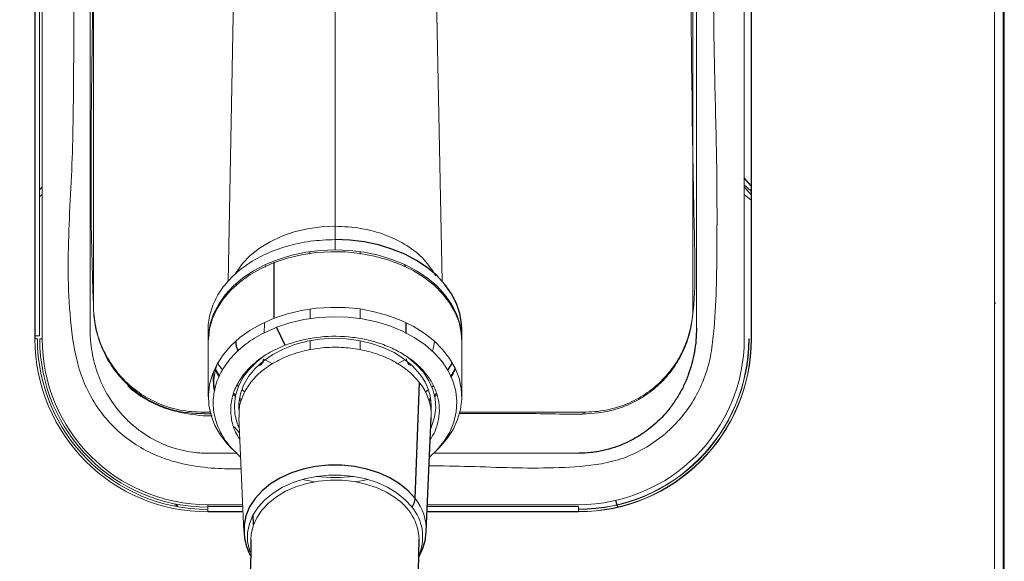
# Paper-space layout '_Front' of a CAD drawing. Header units: millimetres. Extents: x -1506 to 1507, y 5 to 2555.
# Tile 7 of 55: x -1015 to -813, y 702 to 814. Entities that reach past the tile are written whole.
import ezdxf

# ---------------------------------------------------------------- set-up
doc = ezdxf.new("R2010")
doc.units = ezdxf.units.MM

psp = doc.layouts.new('_Front')

# ---------------------------------------------------------------- linework, layer by layer
at = {"color": 144, "linetype": 'Continuous', "lineweight": 18}
for p, q in [((-814.7, 539.12), (-814.7, 1409.12)), ((-812.97, 539.12), (-812.97, 1409.12)), ((-812.7, 1409.12), (-812.7, 539.12)), ((-1011.56, 748.12), (-1011.56, 928.12)), ((-1011.5, 928.12), (-1011.5, 748.12)), ((-1010.07, 928.12), (-1010.07, 748.12)), ((-999.57, 755.12), (-999.57, 928.12)), ((-876.57, 755.12), (-876.57, 928.12)), ((-866.06, 748.12), (-866.06, 928.12)), ((-864.63, 748.12), (-864.63, 928.12)), ((-864.57, 928.12), (-864.57, 748.12)), ((-1010.62, 748.74), (-1010.62, 927.04)), ((-950, 846.4), (-950, 766.39)), ((-970.67, 825.4), (-971.96, 759.88)), ((-928.04, 759.96), (-929.33, 825.4)), ((-999.59, 791.39), (-999.57, 791.41)), ((-864.63, 779.5), (-866.06, 781.14)), ((-866.06, 779.71), (-864.63, 778.44)), ((-1010.62, 778.7), (-1010.07, 779.33)), ((-1010.07, 777.74), (-1010.62, 777.29)), ((-866.06, 779.33), (-864.63, 777.68)), ((-864.63, 776.57), (-866.06, 777.74)), ((-955.15, 765.96), (-955.15, 765.57)), ((-944.85, 765.91), (-944.85, 765.54)), ((-964.29, 763.21), (-964.3, 762.86)), ((-814.6, 755.34), (-814.7, 755.96)), ((-955.14, 754.16), (-955.13, 752.29)), ((-944.86, 754.13), (-944.87, 752.21)), ((-814.6, 755.34), (-814.7, 755.34)), ((-964.5, 751.35), (-964.54, 749.29)), ((-1011.56, 748.12), (-1011.06, 748.12)), ((-1010.62, 748.74), (-1011.5, 748.74)), ((-1010.57, 748.12), (-1010.07, 748.12)), ((-976, 747.65), (-976, 736.23)), ((-955.12, 747.76), (-955.12, 745.89)), ((-944.88, 747.75), (-944.88, 745.9)), ((-924, 736.23), (-924, 747.65)), ((-865.13, 748.12), (-865.07, 748.12)), ((-974.56, 741.61), (-973.88, 740.38)), ((-970.08, 738.59), (-969.81, 738.35)), ((-969.11, 737.75), (-968.48, 737.2)), ((-970.93, 736.74), (-970.45, 736.3)), ((-969.66, 735.62), (-969.31, 735.34)), ((-969.61, 735.93), (-969.18, 735.59)), ((-930.77, 735.63), (-930.39, 735.93)), ((-929.61, 736.59), (-929.21, 736.96)), ((-929.55, 736.3), (-929.08, 736.73)), ((-975.62, 733.12), (-977.57, 733.12)), ((-976.92, 732.81), (-976.83, 733.12)), ((-969.74, 732.01), (-968.7, 708.61)), ((-924.38, 733.12), (-898.57, 733.12)), ((-899.16, 733.12), (-899.07, 732.82)), ((-898.77, 732.84), (-898.86, 733.12)), ((-970.73, 730.05), (-969.6, 728.88)), ((-970.13, 724.65), (-976.23, 724.65)), ((-899.9, 724.65), (-929.83, 724.65)), ((-982.85, 713.79), (-982.71, 714.26)), ((-982.46, 714.21), (-982.63, 713.75)), ((-982.38, 713.7), (-982.21, 714.16)), ((-976.07, 714.11), (-968.94, 714.11)), ((-976.07, 712.63), (-976.07, 714.11)), ((-976.07, 713.74), (-968.93, 713.74)), ((-931.07, 713.74), (-900.07, 713.74)), ((-931.06, 714.11), (-900.07, 714.11)), ((-900.07, 713.74), (-900.07, 712.68)), ((-892.5, 714.96), (-892.2, 714.08)), ((-892.1, 714.1), (-892.38, 714.99)), ((-892.18, 714.03), (-892.04, 713.6)), ((-891.96, 713.62), (-892.09, 714.05)), ((-976.07, 712.68), (-968.88, 712.68)), ((-968.88, 712.63), (-976.07, 712.63)), ((-931.12, 712.68), (-900.07, 712.68)), ((-900.07, 712.63), (-931.12, 712.63))]:
    psp.add_line(p, q, dxfattribs=at)
at = {"color": 7, "linetype": 'Continuous', "lineweight": 25}
for p, q in [((-864.63, 779.5), (-866.06, 781.15)), ((-962.47, 752.36), (-962.47, 763.78)), ((-935.71, 763.35), (-935.7, 762.93)), ((-971.71, 757.69), (-971.58, 758.09)), ((-970.35, 759.37), (-970.35, 758.93)), ((-976, 750.12), (-976, 748)), ((-960.26, 746.82), (-961.99, 750.52)), ((-935.5, 751.4), (-935.46, 749.23)), ((-924, 748), (-924, 750.12)), ((-967.02, 742.65), (-966.81, 742.6)), ((-933.58, 715.36), (-932.67, 739.14)), ((-930.13, 738.26), (-929.77, 738.57)), ((-931.3, 708.61), (-930.26, 732.01)), ((-966.71, 710.02), (-966.79, 712.05))]:
    psp.add_line(p, q, dxfattribs=at)
at = {"color": 144, "linetype": 'Continuous', "lineweight": 18, "flags": 128}
for points in [[(-950, 771.25), (-952.85, 771.11), (-955.66, 770.72), (-958.37, 770.08), (-960.94, 769.19), (-963.33, 768.07), (-965.49, 766.75), (-967.39, 765.24), (-969, 763.57), (-970.28, 761.76), (-970.42, 761.53)], [(-950, 766.39), (-953.02, 766.26), (-956, 765.89), (-958.89, 765.28), (-961.67, 764.43), (-964.29, 763.36), (-966.71, 762.08), (-968.91, 760.62), (-970.86, 758.98), (-972.52, 757.19), (-973.87, 755.28), (-974.91, 753.27), (-975.61, 751.19), (-975.96, 749.07), (-976, 747.82)], [(-924, 747.65), (-924.11, 749.35), (-924.57, 751.46), (-925.36, 753.53), (-926.5, 755.51), (-927.95, 757.38), (-929.69, 759.13), (-931.72, 760.72), (-933.99, 762.13), (-936.47, 763.35), (-939.14, 764.35), (-941.96, 765.13), (-944.88, 765.67), (-947.88, 765.97), (-950.9, 766.02), (-953.91, 765.82), (-956.87, 765.38), (-959.73, 764.7), (-962.47, 763.78)], [(-924, 747.82), (-924.04, 749.07), (-924.39, 751.19), (-925.09, 753.27), (-926.13, 755.28), (-927.48, 757.19), (-929.14, 758.98), (-931.09, 760.62), (-933.29, 762.08), (-935.71, 763.36), (-938.33, 764.43), (-941.11, 765.28), (-944, 765.89), (-946.98, 766.26), (-950, 766.39)], [(-962.47, 763.78), (-965.03, 762.65), (-967.39, 761.31), (-969.52, 759.79), (-971.38, 758.11), (-972.95, 756.28), (-974.22, 754.34), (-975.15, 752.31), (-975.75, 750.21), (-975.99, 748.08), (-976, 747.65)], [(-929.19, 725.21), (-928.62, 725.77), (-927.05, 727.59), (-925.78, 729.54), (-924.85, 731.57), (-924.25, 733.67), (-924.01, 735.8), (-924.11, 737.93), (-924.57, 740.05), (-925.36, 742.11), (-926.5, 744.09), (-927.95, 745.97), (-929.69, 747.71), (-931.72, 749.3), (-933.99, 750.71), (-936.47, 751.93), (-939.14, 752.94), (-941.96, 753.71), (-944.88, 754.26), (-947.88, 754.55), (-950.9, 754.6), (-953.91, 754.41), (-956.87, 753.96), (-959.73, 753.28), (-962.47, 752.36)], [(-962.47, 752.36), (-965.03, 751.23), (-967.39, 749.9), (-969.52, 748.38), (-971.38, 746.69), (-972.95, 744.87), (-974.22, 742.92), (-975.15, 740.89), (-975.75, 738.8), (-975.99, 736.66), (-975.89, 734.53), (-975.43, 732.41), (-974.64, 730.35), (-973.5, 728.37), (-972.05, 726.49), (-971.18, 725.57)], [(-930.62, 723.84), (-929.19, 725.21), (-927.67, 727.05), (-926.48, 729.01), (-925.63, 731.06), (-925.14, 733.17), (-925, 735.3), (-925.24, 737.43), (-925.83, 739.52), (-926.78, 741.55), (-928.06, 743.48), (-929.67, 745.29), (-931.57, 746.95), (-933.74, 748.43), (-936.14, 749.72), (-938.75, 750.79), (-941.53, 751.64), (-944.42, 752.24), (-947.4, 752.59), (-950.42, 752.68), (-953.43, 752.52), (-956.39, 752.1), (-959.25, 751.43), (-961.99, 750.52)], [(-932.67, 740.97), (-934.12, 742.58), (-935.87, 744.03), (-937.87, 745.3), (-940.11, 746.36), (-942.53, 747.2), (-945.09, 747.8), (-947.74, 748.15), (-950.43, 748.24), (-953.12, 748.07), (-955.74, 747.64), (-958.26, 746.96), (-960.63, 746.05), (-962.8, 744.91), (-964.73, 743.58), (-966.38, 742.08), (-967.73, 740.43), (-968.75, 738.66), (-969.42, 736.82), (-969.73, 734.92), (-969.73, 733.62)], [(-964.68, 744.55), (-966.08, 743.44), (-967.63, 741.87), (-968.89, 740.18), (-969.81, 738.39), (-970.4, 736.52), (-970.64, 734.62), (-970.53, 732.71), (-970.07, 730.83), (-969.64, 729.77)], [(-964.38, 743.85), (-963.59, 743.39), (-962.85, 743)], [(-937.17, 742.98), (-936.41, 743.39), (-935.62, 743.85)], [(-930.36, 729.77), (-930.19, 730.16), (-929.6, 732.03), (-929.36, 733.93), (-929.47, 735.84), (-929.93, 737.72), (-930.74, 739.54), (-931.88, 741.28), (-933.33, 742.89), (-934.85, 744.2)], [(-974.55, 741.94), (-973.87, 740.72), (-973.78, 740.57)], [(-926.25, 740.52), (-926.13, 740.72), (-925.37, 742.12)], [(-926.16, 740.32), (-925.78, 740.95), (-925.28, 741.94)], [(-970.86, 737.03), (-970.86, 737.02), (-970.39, 736.59)], [(-930.68, 735.34), (-930.48, 735.5), (-930.34, 735.62)], [(-934.21, 713.59), (-935.6, 715.11), (-937.28, 716.48), (-939.22, 717.67), (-941.38, 718.65), (-943.72, 719.41), (-946.18, 719.92), (-948.72, 720.17), (-951.29, 720.17), (-953.83, 719.92), (-956.29, 719.4), (-958.62, 718.65), (-960.78, 717.67), (-962.72, 716.48), (-964.4, 715.11), (-965.79, 713.58), (-966.85, 711.93), (-967.58, 710.19), (-967.94, 708.39), (-967.94, 706.58), (-967.58, 704.78), (-967.46, 704.42)], [(-967.25, 706.97), (-967.19, 708.03), (-966.8, 709.75), (-966.07, 711.41), (-965.02, 712.99), (-963.66, 714.44), (-962.02, 715.74), (-960.14, 716.86), (-958.05, 717.78), (-955.8, 718.48), (-953.42, 718.94), (-950.98, 719.17), (-948.52, 719.14), (-946.09, 718.87), (-943.74, 718.35), (-941.52, 717.61), (-939.47, 716.65), (-937.63, 715.49)], [(-956.67, 719.3), (-954.91, 718.92), (-954.26, 718.81)], [(-945.74, 718.81), (-944.26, 719.08), (-943.33, 719.3)]]:
    psp.add_lwpolyline(points, dxfattribs=at)
at = {"color": 7, "linetype": 'Continuous', "lineweight": 25, "flags": 128}
for points in [[(-924, 750.12), (-924.04, 751.19), (-924.39, 753.31), (-925.09, 755.4), (-926.13, 757.4), (-927.48, 759.31), (-929.14, 761.1), (-931.09, 762.74), (-933.29, 764.21), (-935.71, 765.48), (-938.33, 766.55), (-941.11, 767.4), (-944, 768.01), (-946.98, 768.38), (-950, 768.51)], [(-924.06, 748.88), (-924.04, 749.05), (-924.04, 749.06)], [(-926.87, 741.72), (-926.13, 742.84), (-925.93, 743.18)], [(-931.45, 737.24), (-931.09, 737.51), (-930.85, 737.69)], [(-933.58, 715.36), (-935.02, 716.95), (-936.77, 718.38), (-938.79, 719.61), (-941.04, 720.63), (-943.47, 721.42), (-946.03, 721.95), (-948.67, 722.22), (-951.34, 722.22), (-953.98, 721.95), (-956.54, 721.42), (-958.97, 720.63), (-961.21, 719.61), (-963.23, 718.37), (-964.98, 716.95), (-966.42, 715.36), (-967.53, 713.64), (-968.28, 711.83), (-968.66, 709.96), (-968.66, 708.07), (-968.64, 707.9)], [(-932.89, 700.49), (-932.75, 707.01), (-932.75, 707.01)]]:
    psp.add_lwpolyline(points, dxfattribs=at)
at = {"color": 144, "linetype": 'Continuous', "lineweight": 18}
for centre, radius, start, end in [((-976.07, 748.12), 35.49, 180, 270), ((-976.07, 748.12), 34.99, 180, 270), ((-976.07, 748.12), 34.51, 180, 270), ((-976.07, 748.12), 34.01, 180, 270), ((-950.03, 719.59), 29.08, 84.5441, 110.6013), ((-900.07, 748.12), 34.99, 270, 0), ((-900.07, 748.12), 34.94, 270, 0), ((-900.07, 748.12), 35.44, 270, 0), ((-900.07, 748.12), 35.49, 270, 0), ((-900.07, 748.12), 34.01, 270, 0), ((-962.41, 739.8), 12.59, 171.8231, 191.2223), ((-940.99, 734.2), 10.73, 355.526, 39.1392), ((-941.09, 732.32), 10.84, 358.3213, 38.9805), ((-950, 748.71), 29.04, 262.5035, 277.4965), ((-943.4, 706.53), 10.66, 2.5762, 57.2299), ((-941.53, 708.92), 10.23, 357.6794, 39.0384), ((-941.59, 707.51), 9.56, 339.4752, 39.4904)]:
    psp.add_arc(centre, radius, start, end, dxfattribs=at)
at = {"color": 7, "linetype": 'Continuous', "lineweight": 25}
psp.add_arc((-937.17, 715.64), 3.6, 325.2156, 355.5857, dxfattribs=at)
for points, knots in [([(-967.25, 706.97), (-967.28, 705.1), (-967.32, 701.57), (-967.67, 696.3), (-968.13, 691.53), (-968.65, 687.3), (-969.17, 683.68), (-969.64, 680.74), (-970.05, 678.4), (-970.41, 676.4), (-970.8, 674.41), (-971.23, 672.22), (-971.9, 669.04), (-972.89, 664.64), (-974.32, 658.84), (-976.08, 652.25), (-978.23, 644.86), (-980.82, 636.63), (-984.05, 627.12), (-987.94, 616.47), (-992.43, 605.07), (-997.18, 593.75), (-1002.05, 582.77), (-1007, 572.15), (-1012.85, 560.12), (-1019.58, 546.96), (-1027.12, 532.94), (-1034.02, 520.66), (-1040.21, 510.03), (-1045.64, 500.97), (-1050.73, 492.68), (-1055.63, 484.88), (-1062.03, 474.91), (-1070.04, 462.8), (-1077.36, 452.17), (-1082.24, 445.24), (-1084.65, 441.85), (-1086.94, 438.68), (-1088.97, 435.87), (-1090.64, 433.59), (-1091.94, 431.82), (-1093.03, 430.34), (-1094.38, 428.52), (-1096.39, 425.83), (-1099.28, 421.99), (-1102.99, 417.13), (-1107.54, 411.26), (-1114.39, 402.58), (-1123.23, 391.75), (-1133.71, 379.44), (-1143.88, 367.99), (-1153.73, 357.38), (-1163.2, 347.61), (-1172.23, 338.71), (-1179.33, 332.02), (-1184.55, 327.26), (-1188.01, 324.16), (-1191.33, 321.26), (-1194.29, 318.71), (-1196.54, 316.81), (-1198.08, 315.53), (-1199.3, 314.52), (-1200.77, 313.31), (-1202.75, 311.7), (-1205.27, 309.69), (-1208.76, 306.95), (-1213.31, 303.48), (-1218.75, 299.5), (-1224.35, 295.61), (-1229.73, 292.04), (-1234.84, 288.84), (-1239.68, 285.98), (-1244.23, 283.43), (-1249.17, 280.83), (-1254.36, 278.31), (-1259.66, 275.98), (-1263.64, 274.41), (-1266.45, 273.38), (-1268.3, 272.74), (-1270.31, 272.08), (-1272.87, 271.3), (-1276.38, 270.33), (-1281.44, 269.17), (-1287.37, 268.22), (-1293.5, 267.82), (-1298.66, 267.94), (-1302.72, 268.38), (-1305.86, 268.96), (-1308.24, 269.53), (-1310.22, 270.11), (-1312.12, 270.75), (-1314.32, 271.6), (-1317.11, 272.87), (-1320.33, 274.65), (-1323.65, 276.85), (-1326.68, 279.2), (-1329.37, 281.56), (-1331.66, 283.78), (-1333.5, 285.71), (-1334.9, 287.27), (-1336.07, 288.63), (-1337.22, 290.02), (-1338.39, 291.48), (-1340.32, 294.01), (-1343.02, 297.83), (-1346.45, 303.23), (-1349.98, 309.41), (-1353.57, 316.42), (-1357.2, 324.32), (-1360.83, 333.14), (-1364.43, 342.89), (-1368.5, 355.18), (-1372.78, 370.01), (-1377.08, 387.33), (-1380.92, 405.33), (-1384.35, 423.86), (-1387.7, 444.8), (-1390.86, 468.07), (-1393.73, 493.57), (-1396.16, 519.73), (-1398.16, 546.35), (-1399.78, 573.23), (-1401.01, 599.57), (-1401.92, 625.2), (-1402.62, 652.7), (-1403.09, 682.73), (-1403.25, 715.99), (-1403.08, 750.49), (-1402.6, 786.21), (-1401.79, 823.11), (-1400.66, 861.17), (-1399.25, 899.66), (-1397.56, 938.52), (-1395.63, 977.67), (-1393.44, 1017.71), (-1390.98, 1058.58), (-1388.27, 1100.25), (-1385.14, 1145.24), (-1381.55, 1193.56), (-1377.47, 1245.22), (-1373.1, 1297.61), (-1368.44, 1350.96), (-1363.5, 1405.15), (-1358.29, 1460.26), (-1352.84, 1516.09), (-1347.16, 1572.75), (-1341.25, 1630.14), (-1335.17, 1687.98), (-1329.5, 1741.01), (-1324.32, 1789), (-1319.66, 1831.77), (-1315.03, 1874.13), (-1310.45, 1915.91), (-1305.97, 1956.92), (-1302.08, 1992.77), (-1298.77, 2023.5), (-1296.03, 2049.24), (-1293.4, 2074.31), (-1290.89, 2098.63), (-1288.52, 2122.12), (-1286.31, 2144.71), (-1284.41, 2164.92), (-1282.8, 2182.81), (-1281.45, 2198.5), (-1280.25, 2213.43), (-1279.18, 2227.57), (-1278.3, 2240.24), (-1277.58, 2251.53), (-1276.98, 2261.59), (-1276.52, 2270.26), (-1276.16, 2277.63), (-1275.88, 2283.87), (-1275.66, 2289.67), (-1275.49, 2294.99), (-1275.38, 2299.8), (-1275.31, 2304.09), (-1275.3, 2307.75), (-1275.31, 2310.07), (-1275.34, 2311.03), (-1275.35, 2311.14)], [0, 0, 0, 0, 0.002986, 0.005645, 0.007983, 0.009999, 0.011693, 0.013062, 0.014054, 0.014865, 0.015744, 0.0167, 0.017732, 0.0199, 0.022354, 0.025101, 0.028151, 0.031515, 0.035206, 0.039743, 0.044418, 0.048978, 0.053412, 0.057709, 0.061861, 0.068064, 0.073845, 0.079175, 0.083357, 0.087179, 0.090631, 0.093909, 0.097161, 0.103467, 0.10965, 0.111174, 0.11269, 0.114166, 0.115432, 0.116461, 0.117254, 0.117814, 0.118469, 0.11973, 0.121477, 0.123707, 0.126418, 0.129602, 0.135819, 0.14175, 0.147387, 0.152727, 0.157767, 0.162491, 0.166858, 0.168665, 0.170404, 0.172078, 0.173617, 0.174808, 0.175395, 0.175884, 0.176587, 0.177552, 0.178773, 0.180243, 0.182588, 0.185291, 0.187925, 0.190396, 0.192711, 0.194874, 0.196892, 0.19877, 0.201362, 0.203637, 0.205568, 0.206411, 0.207178, 0.207889, 0.208917, 0.210385, 0.212253, 0.215186, 0.217683, 0.219798, 0.22158, 0.222786, 0.223806, 0.22465, 0.225367, 0.226299, 0.227524, 0.229063, 0.23074, 0.232255, 0.233592, 0.234935, 0.235961, 0.23667, 0.237329, 0.238011, 0.238718, 0.23945, 0.241602, 0.243971, 0.246605, 0.249503, 0.252684, 0.25617, 0.25998, 0.264066, 0.270324, 0.276816, 0.283501, 0.290342, 0.297301, 0.306536, 0.31584, 0.325145, 0.335043, 0.344799, 0.354348, 0.363633, 0.372608, 0.384171, 0.39619, 0.408657, 0.421564, 0.434903, 0.448661, 0.462826, 0.476651, 0.490816, 0.505307, 0.520107, 0.535197, 0.55056, 0.568985, 0.58772, 0.606726, 0.625959, 0.64577, 0.665719, 0.685976, 0.706593, 0.727488, 0.748568, 0.769727, 0.785418, 0.801037, 0.816527, 0.83183, 0.846881, 0.861615, 0.871325, 0.880838, 0.890131, 0.899183, 0.907971, 0.916473, 0.924669, 0.930956, 0.937027, 0.942874, 0.948506, 0.953961, 0.958467, 0.962976, 0.96752, 0.970981, 0.974516, 0.978158, 0.981945, 0.985921, 0.990133, 0.994624, 0.999378, 1, 1, 1, 1]), ([(-875.88, 750.32), (-875.87, 749.51), (-875.9, 748.69), (-876.03, 747.06), (-876.14, 746.25), (-876.55, 743.86), (-876.97, 742.29), (-877.67, 740.38), (-877.82, 740), (-878.14, 739.24), (-878.31, 738.87), (-878.84, 737.77), (-879.22, 737.06), (-880.06, 735.67), (-880.51, 735), (-881.24, 734.02), (-881.49, 733.7), (-882.01, 733.07), (-882.28, 732.76), (-883.66, 731.25), (-884.87, 730.16), (-886.83, 728.73), (-887.51, 728.28), (-888.58, 727.67), (-888.94, 727.47), (-889.67, 727.09), (-890.03, 726.91), (-891.89, 726.07), (-893.43, 725.56), (-895.41, 725.12), (-895.82, 725.04), (-896.62, 724.91), (-897.03, 724.85), (-898.26, 724.71), (-899.08, 724.66), (-899.9, 724.65)], [0, 0, 0, 0, 0.0625, 0.0625, 0.125, 0.125, 0.25, 0.25, 0.28125, 0.28125, 0.3125, 0.3125, 0.375, 0.375, 0.4375, 0.4375, 0.46875, 0.46875, 0.5, 0.5, 0.625, 0.625, 0.6875, 0.6875, 0.71875, 0.71875, 0.75, 0.75, 0.875, 0.875, 0.90625, 0.90625, 0.9375, 0.9375, 1, 1, 1, 1]), ([(-970.38, 747.5), (-970.37, 747.35), (-970.32, 746.91), (-970.19, 746.25), (-970.01, 745.8), (-969.92, 745.61)], [0, 0, 0, 0, 0.216083, 0.657511, 1, 1, 1, 1]), ([(-965.51, 742.72), (-965.44, 742.75), (-965.15, 742.85), (-964.76, 743.26), (-964.68, 743.75), (-964.63, 744)], [0, 0, 0, 0, 0.136197, 0.550013, 1, 1, 1, 1]), ([(-968.65, 708.46), (-968.64, 708.1), (-968.6, 707.1), (-968.16, 705.52), (-967.72, 704.27), (-967.35, 703.68), (-967.33, 703.64)], [0, 0, 0, 0, 0.218494, 0.595034, 0.972553, 1, 1, 1, 1]), ([(-932.83, 703.34), (-932.53, 703.94), (-931.94, 705.13), (-931.45, 706.87), (-931.37, 708), (-931.34, 708.48)], [0, 0, 0, 0, 0.365365, 0.7303561, 1, 1, 1, 1])]:
    psp.add_open_spline(points, degree=3, knots=knots, dxfattribs=at)
at = {"color": 144, "linetype": 'Continuous', "lineweight": 18}
for points, knots in [([(-930.7, 722.11), (-927.94, 722.07), (-922.28, 721.98), (-913.75, 721.62), (-905.1, 721.6), (-897.79, 721.99), (-891.91, 723.18), (-887.55, 724.97), (-883.53, 727.49), (-879.96, 730.69), (-876.98, 734.48), (-874.69, 738.73), (-873.11, 743.3), (-871.83, 752.54), (-871.62, 766.36), (-871.64, 784.67), (-872.2, 802.99), (-872.55, 833.56), (-872.61, 861.7), (-872.26, 887.41), (-871.82, 898.43), (-871.5, 909.46), (-871.66, 920.47), (-872.14, 929.36), (-873.4, 936.04), (-875.13, 940.4), (-877.54, 944.41), (-880.59, 947.96), (-884.21, 950.94), (-888.26, 953.29), (-892.65, 954.92), (-898.33, 955.92), (-905.18, 956.1), (-913.09, 955.92), (-928.81, 955.64), (-944, 955.6), (-958.66, 955.91), (-964.98, 956.27), (-971.29, 956.42), (-977.56, 956.07), (-983.21, 955.02), (-988.08, 953.18), (-992.13, 950.81), (-995.7, 947.79), (-998.73, 944.22), (-1001.1, 940.18), (-1002.81, 935.78), (-1003.64, 931.07), (-1003.78, 926.26), (-1003.62, 910.72), (-1003.76, 884.44), (-1003.8, 841.91), (-1003.42, 808.43), (-1003.92, 783.98), (-1004.48, 774.13), (-1004.85, 764.28), (-1004.6, 754.46), (-1003.71, 746.38), (-1002.04, 740.18), (-1000.03, 735.92), (-997.37, 732.08), (-994.15, 728.74), (-990.4, 726), (-985.86, 723.72), (-980.55, 722.21), (-974.84, 721.47), (-971.06, 721.44), (-969.27, 721.43)], [0, 0, 0, 0, 0.01288, 0.026346, 0.039777, 0.05318, 0.060389, 0.067598, 0.074997, 0.082397, 0.089864, 0.097331, 0.104793, 0.112255, 0.140675, 0.169121, 0.197596, 0.226056, 0.311565, 0.328689, 0.34584, 0.362976, 0.38007, 0.397146, 0.404385, 0.411625, 0.418867, 0.426108, 0.433348, 0.440588, 0.447827, 0.455067, 0.467346, 0.479653, 0.491961, 0.540617, 0.550414, 0.560274, 0.570094, 0.579813, 0.589493, 0.596735, 0.603978, 0.611217, 0.618456, 0.625695, 0.632935, 0.640351, 0.64783, 0.655316, 0.712781, 0.770246, 0.853501, 0.868798, 0.884151, 0.899472, 0.914701, 0.929892, 0.937212, 0.944532, 0.951707, 0.958881, 0.966061, 0.973241, 0.982429, 0.991642, 1, 1, 1, 1]), ([(-1000.72, 916.08), (-1000.71, 916.23), (-1000.58, 921.26), (-1000.09, 927.61), (-998.69, 935.02), (-997.19, 938.71), (-995.11, 942.11), (-992.5, 945.11), (-989.41, 947.62), (-985.95, 949.59), (-982.2, 950.94), (-977.59, 951.75), (-972.23, 951.75), (-958.83, 951.48), (-944.3, 951.7), (-929.14, 951.6), (-920.72, 951.77), (-912.81, 952.1), (-904.9, 952.12), (-898.31, 951.77), (-893.12, 950.72), (-889.43, 949.22), (-886.04, 947.13), (-883.04, 944.51), (-880.53, 941.42), (-878.58, 937.95), (-877.22, 934.2), (-876.28, 928.33), (-876.15, 920.42), (-876.38, 910.57), (-877.17, 864.55), (-877.24, 818.5), (-876.36, 772.44), (-876.1, 762.54), (-876.26, 754.67), (-877.25, 748.96), (-878.56, 745.45), (-880.43, 742.21), (-882.82, 739.33), (-885.66, 736.89), (-888.86, 734.96), (-892.35, 733.6), (-896.87, 732.69), (-902.37, 732.65), (-911.88, 732.9), (-919.28, 732.84), (-924.57, 732.8)], [0, 0, 0, 0, 0.001147, 0.038112, 0.048125, 0.058139, 0.068153, 0.078168, 0.08818, 0.098193, 0.108205, 0.118218, 0.133481, 0.148772, 0.219817, 0.243624, 0.263632, 0.283667, 0.303649, 0.323586, 0.333598, 0.343611, 0.353627, 0.363643, 0.373657, 0.383671, 0.393685, 0.403699, 0.428579, 0.453508, 0.478438, 0.777459, 0.802522, 0.827583, 0.852581, 0.861997, 0.871412, 0.880817, 0.890221, 0.899626, 0.909031, 0.918441, 0.927851, 0.943873, 0.95994, 1, 1, 1, 1]), ([(-1000.25, 750.32), (-1000.25, 791.84), (-1000.25, 833.36), (-1000.25, 885.25), (-1000.25, 900.82), (-1000.25, 917.69), (-1000.25, 924.82), (-1000.25, 926.77), (-1000.25, 927.74), (-1000.25, 928.07), (-1000.25, 928.72), (-1000.24, 929.04), (-1000.15, 930.66), (-999.98, 931.96), (-999.63, 933.58), (-999.55, 933.9), (-999.38, 934.55), (-999.29, 934.87), (-999, 935.84), (-998.77, 936.47), (-998.03, 938.32), (-997.44, 939.51), (-996.4, 941.23), (-996.03, 941.79), (-995.24, 942.88), (-994.82, 943.4), (-993.52, 944.91), (-992.57, 945.85), (-991.03, 947.13), (-990.5, 947.54), (-989.4, 948.31), (-988.83, 948.67), (-987.11, 949.68), (-985.91, 950.25), (-984.04, 950.96), (-983.4, 951.17), (-982.11, 951.55), (-981.45, 951.7), (-979.49, 952.1), (-978.17, 952.25), (-976.51, 952.3), (-976.17, 952.3), (-975.5, 952.3), (-974.5, 952.3), (-962.79, 952.3), (-940.72, 952.3), (-916.63, 952.3), (-903.26, 952.3), (-900.25, 952.3), (-899.91, 952.31), (-899.24, 952.29), (-898.91, 952.28), (-897.9, 952.22), (-897.23, 952.15), (-895.25, 951.86), (-893.96, 951.56), (-892.06, 950.95), (-891.44, 950.72), (-890.2, 950.21), (-889.59, 949.93), (-887.81, 949.01), (-886.68, 948.31), (-885.09, 947.12), (-884.57, 946.7), (-883.57, 945.82), (-883.08, 945.35), (-881.69, 943.9), (-880.86, 942.87), (-879.73, 941.23), (-879.38, 940.67), (-878.72, 939.51), (-878.41, 938.91), (-877.57, 937.09), (-877.11, 935.84), (-876.58, 933.93), (-876.43, 933.28), (-876.18, 931.97), (-876.08, 931.31), (-875.94, 929.97), (-875.9, 929.3), (-875.88, 928.3), (-875.88, 927.97), (-875.88, 927.3), (-875.88, 921.62), (-875.88, 905.26), (-875.88, 867.86), (-875.88, 825.12), (-875.88, 787.72), (-875.88, 769.02), (-875.88, 759.67), (-875.88, 755), (-875.88, 752.66), (-875.88, 751.49), (-875.88, 750.91), (-875.88, 750.62), (-875.88, 750.49), (-875.88, 750.41), (-875.88, 750.37), (-875.88, 750.32)], [0, 0, 0, 0, 0.25, 0.25, 0.3125, 0.34375, 0.351563, 0.355469, 0.355469, 0.357422, 0.357422, 0.359375, 0.359375, 0.367188, 0.367188, 0.369141, 0.369141, 0.371094, 0.371094, 0.375, 0.375, 0.382813, 0.382813, 0.386719, 0.386719, 0.390625, 0.390625, 0.398438, 0.398438, 0.402344, 0.402344, 0.40625, 0.40625, 0.414063, 0.414063, 0.417969, 0.417969, 0.421875, 0.421875, 0.429688, 0.429688, 0.431641, 0.431641, 0.433594, 0.4375, 0.5, 0.5625, 0.578125, 0.578125, 0.580078, 0.580078, 0.582031, 0.582031, 0.585938, 0.585938, 0.59375, 0.59375, 0.597656, 0.597656, 0.601563, 0.601563, 0.609375, 0.609375, 0.613281, 0.613281, 0.617188, 0.617188, 0.625, 0.625, 0.628906, 0.628906, 0.632813, 0.632813, 0.640625, 0.640625, 0.644531, 0.644531, 0.648438, 0.648438, 0.652344, 0.652344, 0.654297, 0.654297, 0.65625, 0.6875, 0.75, 0.875, 0.9375, 0.96875, 0.984375, 0.992188, 0.996094, 0.998047, 0.999023, 0.999512, 0.999756, 0.999756, 1, 1, 1, 1]), ([(-975.36, 732.77), (-975.42, 732.77), (-976.63, 732.76), (-978.99, 732.8), (-982.52, 733.26), (-986, 734.39), (-989.33, 736.11), (-992.31, 738.38), (-994.9, 741.12), (-996.98, 744.29), (-998.51, 747.78), (-999.43, 751.48), (-1000.81, 783.34), (-999.18, 818.77), (-999.75, 856.81), (-1000.1, 865.54), (-1000.25, 869.39)], [0, 0, 0, 0, 0.001137, 0.02404, 0.046802, 0.071449, 0.096096, 0.120772, 0.145448, 0.170528, 0.195609, 0.220605, 0.245629, 0.826768, 0.923747, 1, 1, 1, 1]), ([(-929.33, 761.07), (-930.07, 762.22), (-931.54, 764.53), (-935.16, 767.38), (-939.58, 769.56), (-944.63, 770.98), (-948.21, 771.16), (-950, 771.25)], [0, 0, 0, 0, 0.199062, 0.399297, 0.599531, 0.799766, 1, 1, 1, 1]), ([(-950, 768.51), (-951.7, 768.44), (-955.11, 768.3), (-960.01, 767.21), (-964.54, 765.51), (-968.5, 763.21), (-971.75, 760.4), (-974.19, 757.2), (-975.62, 753.73), (-976.17, 750.86), (-975.89, 749.21), (-975.81, 748.75)], [0, 0, 0, 0, 0.119293, 0.238586, 0.357879, 0.477172, 0.596465, 0.715758, 0.835051, 0.954344, 1, 1, 1, 1]), ([(-977.57, 733.12), (-979.25, 733.12), (-982.41, 733.5), (-985.91, 734.67), (-988.44, 735.96), (-990.21, 737.08), (-991.85, 738.34), (-993.35, 739.74), (-994.7, 741.27), (-995.91, 742.92), (-996.97, 744.69), (-998.17, 747.19), (-999.24, 750.58), (-999.57, 753.56), (-999.57, 755.12)], [0.7173, 0.7173, 0.7173, 0.7173, 0.7394875, 0.761675, 0.7727688, 0.7838625, 0.7949563, 0.80605, 0.8171438, 0.8282375, 0.8393313, 0.850425, 0.8726125, 0.8948, 0.8948, 0.8948, 0.8948]), ([(-898.57, 733.12), (-896.88, 733.12), (-893.72, 733.5), (-890.22, 734.67), (-887.69, 735.96), (-885.92, 737.08), (-884.28, 738.34), (-882.79, 739.74), (-881.43, 741.27), (-880.22, 742.92), (-879.16, 744.69), (-877.96, 747.19), (-876.89, 750.58), (-876.57, 753.56), (-876.57, 755.12)], [0.7173, 0.7173, 0.7173, 0.7173, 0.7394875, 0.761675, 0.7727688, 0.7838625, 0.7949563, 0.80605, 0.8171438, 0.8282375, 0.8393313, 0.850425, 0.8726125, 0.8948, 0.8948, 0.8948, 0.8948]), ([(-976.23, 724.65), (-976.33, 724.65), (-976.44, 724.66), (-976.64, 724.66), (-976.95, 724.67), (-977.25, 724.68), (-977.87, 724.72), (-978.27, 724.76), (-979.48, 724.89), (-980.28, 725.02), (-981.86, 725.37), (-982.64, 725.59), (-983.8, 725.97), (-984.18, 726.11), (-984.94, 726.4), (-985.33, 726.56), (-987.2, 727.41), (-988.6, 728.22), (-990.57, 729.66), (-991.2, 730.17), (-992.12, 730.99), (-992.42, 731.27), (-993, 731.85), (-993.29, 732.14), (-994.66, 733.64), (-995.63, 734.94), (-996.9, 737.04), (-997.29, 737.76), (-998, 739.23), (-998.31, 739.98), (-999.16, 742.26), (-999.58, 743.83), (-1000, 746.25), (-1000.1, 747.06), (-1000.2, 748.28), (-1000.22, 748.69), (-1000.24, 749.3), (-1000.25, 749.61), (-1000.25, 749.92), (-1000.25, 750.12), (-1000.25, 750.22), (-1000.25, 750.32)], [0, 0, 0, 0, 0.007813, 0.007813, 0.015625, 0.03125, 0.03125, 0.0625, 0.0625, 0.125, 0.125, 0.1875, 0.1875, 0.21875, 0.21875, 0.25, 0.25, 0.375, 0.375, 0.4375, 0.4375, 0.46875, 0.46875, 0.5, 0.5, 0.625, 0.625, 0.6875, 0.6875, 0.75, 0.75, 0.875, 0.875, 0.9375, 0.9375, 0.96875, 0.96875, 0.984375, 0.992187, 0.992187, 1, 1, 1, 1]), ([(-961.99, 750.52), (-963.38, 749.91), (-966.16, 748.68), (-969.59, 746.16), (-972.3, 743.25), (-974.14, 740.01), (-975.06, 736.59), (-975.02, 733.1), (-974, 729.69), (-972.17, 726.53), (-970.28, 724.74), (-969.38, 723.87)], [0, 0, 0, 0, 0.112008, 0.224016, 0.336025, 0.448033, 0.560041, 0.672049, 0.784057, 0.896066, 1, 1, 1, 1]), ([(-930.46, 727.42), (-930.1, 728.03), (-929.31, 729.38), (-928.7, 731.59), (-928.52, 733.97), (-928.88, 736.34), (-929.76, 738.65), (-931.14, 740.82), (-932.99, 742.82), (-935.25, 744.58), (-937.87, 746.08), (-940.8, 747.26), (-943.95, 748.13), (-946.16, 748.41), (-947.26, 748.54)], [0, 0, 0, 0, 0.070538, 0.155034, 0.239531, 0.324027, 0.408524, 0.493021, 0.577517, 0.662014, 0.74651, 0.831007, 0.915503, 1, 1, 1, 1]), ([(-930.1, 745.55), (-930.01, 745.76), (-929.81, 746.23), (-929.69, 746.9), (-929.64, 747.32), (-929.62, 747.45)], [0, 0, 0, 0, 0.369083, 0.807688, 1, 1, 1, 1]), ([(-960.26, 746.82), (-961.45, 746.29), (-963.83, 745.24), (-966.77, 743.08), (-969.09, 740.59), (-970.66, 737.82), (-971.46, 734.89), (-971.39, 731.91), (-970.76, 729.41), (-969.86, 728.03), (-969.54, 727.55)], [0, 0, 0, 0, 0.132702, 0.265404, 0.398107, 0.530809, 0.663511, 0.796213, 0.928915, 1, 1, 1, 1]), ([(-932.67, 739.14), (-933.35, 739.92), (-934.72, 741.47), (-937.54, 743.39), (-940.79, 744.9), (-944.4, 745.93), (-948.23, 746.44), (-952.13, 746.42), (-955.94, 745.86), (-959.53, 744.78), (-962.75, 743.23), (-965.48, 741.26), (-967.62, 738.96), (-969.05, 736.4), (-969.77, 734.04), (-969.68, 732.57), (-969.65, 732.01)], [0, 0, 0, 0, 0.073455, 0.14691, 0.2203651, 0.2938201, 0.3672751, 0.4407301, 0.5141851, 0.5876402, 0.6610952, 0.7345502, 0.8080052, 0.8814603, 0.9549153, 1, 1, 1, 1]), ([(-935.37, 744), (-935.32, 743.75), (-935.24, 743.26), (-934.85, 742.85), (-934.56, 742.75), (-934.48, 742.72)], [0, 0, 0, 0, 0.447758, 0.859342, 1, 1, 1, 1]), ([(-974.16, 743.01), (-974.35, 742.36), (-974.88, 740.6), (-974.96, 738.74), (-974.63, 737.61), (-974.63, 737.6)], [0, 0, 0, 0, 0.363999, 0.995038, 1, 1, 1, 1]), ([(-974.09, 743.25), (-974.07, 743.2), (-973.84, 742.65), (-973.39, 742.16), (-972.99, 741.73)], [0, 0, 0, 0, 0.101056, 1, 1, 1, 1]), ([(-992.48, 738.46), (-992.44, 738.42), (-991.54, 737.46), (-989.38, 736.01), (-986.07, 734.23), (-981.66, 732.9), (-977.99, 732.35), (-975.57, 732.32), (-975.23, 732.32)], [0, 0, 0, 0, 0.009459, 0.210378, 0.41095, 0.611522, 0.945358, 1, 1, 1, 1])]:
    psp.add_open_spline(points, degree=3, knots=knots, dxfattribs=at)

doc.saveas('drawing.dxf')
